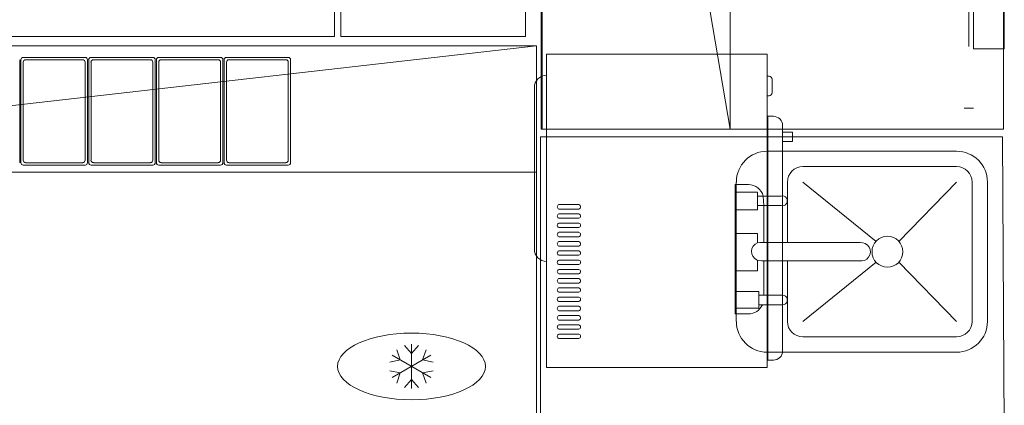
# Model space of a CAD drawing. Header units: millimetres. Extents: x -750 to 72845, y -24282 to 18874.
# Tile 123 of 154: x 67910 to 69512, y 12924 to 13551. Entities that reach past the tile are written whole.
import ezdxf

# ---------------------------------------------------------------- set-up
doc = ezdxf.new("R2010")
doc.units = ezdxf.units.MM
doc.header["$MEASUREMENT"] = 0
doc.layers.add('IRISH HOUSE_HYD AIRPORT_DRAINAGE LAYOUT 1$0$GREY SCALE', color=8, linetype='Continuous')
doc.layers.add('IRISH HOUSE_HYD AIRPORT_DRAINAGE LAYOUT 1$0$GREYSCALE', color=8, linetype='Continuous', lineweight=0)
doc.layers.add('M-MEP-ELPR-EQUIP', color=6, linetype='Continuous', lineweight=20)

# ---------------------------------------------------------------- blocks, each defined once
blk = doc.blocks.new('IRISH HOUSE_HYD AIRPORT_DRAINAGE LAYOUT 1$0$FLOOR PLAN')
at = {"layer": 'IRISH HOUSE_HYD AIRPORT_DRAINAGE LAYOUT 1$0$GREYSCALE', "color": 8, "lineweight": 0}
for p, q in [((18758.8, 13373.1), (18758.8, 15177.4)), ((19066.1, 13373.1), (18760.3, 15177.4)), ((18760.3, 13373.1), (18760.3, 15177.4)), ((19066.1, 15177.4), (19066.1, 13373.1)), ((19510.7, 15177.4), (19510.7, 13373.1)), ((18432.6, 13523.6, 4524.1), (18432.6, 15166.8, 4524.1)), ((18733.3, 13523.6, 4524.1), (18733.3, 15166.8, 4524.1)), ((19454.4, 13507.5), (19454.4, 13926.1)), ((19461.9, 13929.8), (19461.9, 13503.8)), ((19512.1, 13503.8), (19512.1, 13929.8)), ((18422.5, 13824.3, 4524.1), (18422.5, 13523.6, 4524.1)), ((16947.6, 13523.6, 4524.1), (18422.5, 13523.6, 4524.1)), ((18432.6, 13523.6, 4524.1), (18733.3, 13523.6, 4524.1)), ((16946.6, 13508.8), (18750.9, 13508.8)), ((18750.9, 13508.8), (16946.6, 13303.3)), ((18750.9, 13508.8), (18750.9, 12858.8)), ((18016.7, 13489.6), (17916.1, 13489.6)), ((18016.7, 13489.6), (17916.1, 13489.6)), ((18126.9, 13489.6), (18026.3, 13489.6)), ((18126.9, 13489.6), (18026.3, 13489.6)), ((18136.5, 13489.6), (18237.1, 13489.6)), ((18136.5, 13489.6), (18237.1, 13489.6)), ((18246.7, 13489.6), (18347.3, 13489.6)), ((18246.7, 13489.6), (18347.3, 13489.6)), ((19126.5, 13494.9, 4465), (18767.6, 13494.9, 4465)), ((18767.6, 13484.9, 4465), (18767.6, 13494.9, 4465)), ((19126.5, 13494.9, 4465), (19126.5, 13484.9, 4465)), ((19461.9, 13503.8), (19512.1, 13503.8)), ((17910.3, 13318.5), (17910.3, 13485.8)), ((17910.3, 13318.5), (17910.3, 13485.8)), ((17912.3, 13485.8), (17912.3, 13318.5)), ((17912.3, 13485.8), (17912.3, 13318.5)), ((17916.1, 13482), (17916.1, 13322.4)), ((17916.1, 13482), (17916.1, 13322.4)), ((18012.8, 13485.8), (17919.9, 13485.8)), ((18012.8, 13485.8), (17919.9, 13485.8)), ((18016.7, 13322.4), (18016.7, 13482)), ((18016.7, 13322.4), (18016.7, 13482)), ((18020.5, 13318.5), (18020.5, 13485.8)), ((18020.5, 13318.5), (18020.5, 13485.8)), ((18022.5, 13485.8), (18022.5, 13318.5)), ((18022.5, 13485.8), (18022.5, 13318.5)), ((18026.3, 13482), (18026.3, 13322.4)), ((18026.3, 13482), (18026.3, 13322.4)), ((18123.1, 13485.8), (18030.1, 13485.8)), ((18123.1, 13485.8), (18030.1, 13485.8)), ((18126.9, 13322.4), (18126.9, 13482)), ((18126.9, 13322.4), (18126.9, 13482)), ((18130.7, 13318.5), (18130.7, 13485.8)), ((18130.7, 13318.5), (18130.7, 13485.8)), ((18132.7, 13318.5), (18132.7, 13485.8)), ((18132.7, 13318.5), (18132.7, 13485.8)), ((18136.5, 13322.4), (18136.5, 13482)), ((18136.5, 13322.4), (18136.5, 13482)), ((18140.3, 13485.8), (18233.3, 13485.8)), ((18140.3, 13485.8), (18233.3, 13485.8)), ((18237.1, 13482), (18237.1, 13322.4)), ((18237.1, 13482), (18237.1, 13322.4)), ((18240.9, 13485.8), (18240.9, 13318.5)), ((18240.9, 13485.8), (18240.9, 13318.5)), ((18242.9, 13318.5), (18242.9, 13485.8)), ((18242.9, 13318.5), (18242.9, 13485.8)), ((18246.7, 13322.4), (18246.7, 13482)), ((18246.7, 13322.4), (18246.7, 13482)), ((18250.6, 13485.8), (18343.5, 13485.8)), ((18250.6, 13485.8), (18343.5, 13485.8)), ((18347.3, 13482), (18347.3, 13322.4)), ((18347.3, 13482), (18347.3, 13322.4)), ((18351.1, 13485.8), (18351.1, 13318.5)), ((18351.1, 13485.8), (18351.1, 13318.5)), ((18767.6, 12995.7, 4465), (18767.6, 13484.9, 4465)), ((19126.5, 13484.9, 4465), (19126.5, 12995.7, 4465)), ((19126.5, 13459.1, 4465), (19129.5, 13459.1, 4465)), ((18747.6, 13440.7, 4465), (18747.6, 13178, 4465)), ((19134.5, 13454.1, 4465), (19134.5, 13432.2, 4465)), ((19126.5, 13427.2, 4465), (19129.5, 13427.2, 4465)), ((19127.5, 13394.1, 4465), (19127.5, 12997.5, 4465)), ((19127.5, 13394.1, 4465), (19136.5, 13394.1, 4465)), ((19446.9, 13407.2), (19461.9, 13407.2)), ((19151.5, 13012.6, 4465), (19151.5, 13379, 4465)), ((18757.4, 13360.6, 4524.1), (18757.4, 12864.4, 4524.1)), ((19509.1, 13360.6, 4524.1), (18757.4, 13360.6, 4524.1)), ((19510.7, 13373.1), (18758.8, 13373.1)), ((19126.5, 13367.3, 4465), (19127.5, 13367.3, 4465)), ((19151.5, 13368.4, 4465), (19152.5, 13368.4, 4465)), ((19152.5, 13368.4, 4465), (19167.6, 13368.4, 4465)), ((19167.6, 13353, 4465), (19167.6, 13368.4, 4465)), ((19512.2, 12864.4, 4524.1), (19509.1, 13360.6, 4524.1)), ((19151.5, 13353, 4465), (19152.5, 13353, 4465)), ((19167.6, 13353, 4465), (19152.5, 13353, 4465)), ((19434.7, 13337.1), (19126.4, 13337.1)), ((19434.7, 13337.1), (19126.4, 13337.1)), ((19434.7, 13337.1), (19126.4, 13337.1)), ((19434.7, 13337.1), (19126.4, 13337.1)), ((19434.7, 13337.1), (19126.4, 13337.1)), ((19434.7, 13337.1), (19126.4, 13337.1)), ((19434.7, 13337.1), (19126.4, 13337.1)), ((19434.7, 13337.1), (19126.4, 13337.1)), ((17916.1, 13314.7), (18016.7, 13314.7)), ((17916.1, 13314.7), (18016.7, 13314.7)), ((17919.9, 13318.5), (18012.8, 13318.5)), ((17919.9, 13318.5), (18012.8, 13318.5)), ((18026.3, 13314.7), (18126.9, 13314.7)), ((18026.3, 13314.7), (18126.9, 13314.7)), ((18030.1, 13318.5), (18123.1, 13318.5)), ((18030.1, 13318.5), (18123.1, 13318.5)), ((18237.1, 13314.7), (18136.5, 13314.7)), ((18237.1, 13314.7), (18136.5, 13314.7)), ((18233.3, 13318.5), (18140.3, 13318.5)), ((18233.3, 13318.5), (18140.3, 13318.5)), ((18347.3, 13314.7), (18246.7, 13314.7)), ((18347.3, 13314.7), (18246.7, 13314.7)), ((18343.5, 13318.5), (18250.6, 13318.5)), ((18343.5, 13318.5), (18250.6, 13318.5)), ((18750.9, 13303.3), (16946.6, 13303.3)), ((19434.7, 13312.1), (19184.5, 13312.1)), ((19434.7, 13312.1), (19184.5, 13312.1)), ((19434.7, 13312.1), (19184.5, 13312.1)), ((19434.7, 13312.1), (19184.5, 13312.1)), ((19434.7, 13312.1), (19184.5, 13312.1)), ((19434.7, 13312.1), (19184.5, 13312.1)), ((19434.7, 13312.1), (19184.5, 13312.1)), ((19434.7, 13312.1), (19184.5, 13312.1)), ((19074.4, 13072.7), (19074.4, 13283)), ((19074.4, 13283), (19095.8, 13283)), ((19074.4, 13072.7), (19074.4, 13283)), ((19074.4, 13283), (19095.8, 13283)), ((19074.4, 13072.7), (19074.4, 13283)), ((19074.4, 13283), (19095.8, 13283)), ((19074.4, 13072.7), (19074.4, 13283)), ((19074.4, 13283), (19095.8, 13283)), ((19074.4, 13072.7), (19074.4, 13283)), ((19074.4, 13283), (19095.8, 13283)), ((19074.4, 13072.7), (19074.4, 13283)), ((19074.4, 13283), (19095.8, 13283)), ((19074.4, 13072.7), (19074.4, 13283)), ((19074.4, 13283), (19095.8, 13283)), ((19074.4, 13072.7), (19074.4, 13283)), ((19074.4, 13283), (19095.8, 13283)), ((19076.2, 13287), (19076.2, 13060.5)), ((19076.2, 13287), (19076.2, 13060.5)), ((19076.2, 13287), (19076.2, 13060.5)), ((19076.2, 13287), (19076.2, 13060.5)), ((19076.2, 13287), (19076.2, 13060.5)), ((19076.2, 13287), (19076.2, 13060.5)), ((19076.2, 13287), (19076.2, 13060.5)), ((19076.2, 13287), (19076.2, 13060.5)), ((19159.4, 13287), (19159.4, 13188.7)), ((19159.4, 13287), (19159.4, 13188.7)), ((19159.4, 13287), (19159.4, 13188.7)), ((19159.4, 13287), (19159.4, 13188.7)), ((19159.4, 13287), (19159.4, 13188.7)), ((19159.4, 13287), (19159.4, 13188.7)), ((19159.4, 13287), (19159.4, 13188.7)), ((19159.4, 13287), (19159.4, 13188.7)), ((19303.6, 13190.6), (19184.5, 13287)), ((19303.6, 13190.6), (19184.5, 13287)), ((19303.6, 13190.6), (19184.5, 13287)), ((19303.6, 13190.6), (19184.5, 13287)), ((19303.6, 13190.6), (19184.5, 13287)), ((19303.6, 13190.6), (19184.5, 13287)), ((19303.6, 13190.6), (19184.5, 13287)), ((19303.6, 13190.6), (19184.5, 13287)), ((19434.7, 13287), (19340.7, 13190.6)), ((19434.7, 13287), (19340.7, 13190.6)), ((19434.7, 13287), (19340.7, 13190.6)), ((19434.7, 13287), (19340.7, 13190.6)), ((19434.7, 13287), (19340.7, 13190.6)), ((19434.7, 13287), (19340.7, 13190.6)), ((19434.7, 13287), (19340.7, 13190.6)), ((19434.7, 13287), (19340.7, 13190.6)), ((19459.8, 13060.5), (19459.8, 13287)), ((19459.8, 13060.5), (19459.8, 13287)), ((19459.8, 13060.5), (19459.8, 13287)), ((19459.8, 13060.5), (19459.8, 13287)), ((19459.8, 13060.5), (19459.8, 13287)), ((19459.8, 13060.5), (19459.8, 13287)), ((19459.8, 13060.5), (19459.8, 13287)), ((19459.8, 13060.5), (19459.8, 13287)), ((19484.8, 13060.5), (19484.8, 13287)), ((19484.8, 13060.5), (19484.8, 13287)), ((19484.8, 13060.5), (19484.8, 13287)), ((19484.8, 13060.5), (19484.8, 13287)), ((19484.8, 13060.5), (19484.8, 13287)), ((19484.8, 13060.5), (19484.8, 13287)), ((19484.8, 13060.5), (19484.8, 13287)), ((19484.8, 13060.5), (19484.8, 13287)), ((19075.2, 13242), (19075.2, 13270.4)), ((19075.2, 13270.4), (19110.7, 13270.4)), ((19075.2, 13242), (19075.2, 13270.4)), ((19075.2, 13270.4), (19110.7, 13270.4)), ((19075.2, 13242), (19075.2, 13270.4)), ((19075.2, 13270.4), (19110.7, 13270.4)), ((19075.2, 13242), (19075.2, 13270.4)), ((19075.2, 13270.4), (19110.7, 13270.4)), ((19075.2, 13242), (19075.2, 13270.4)), ((19075.2, 13270.4), (19110.7, 13270.4)), ((19075.2, 13242), (19075.2, 13270.4)), ((19075.2, 13270.4), (19110.7, 13270.4)), ((19075.2, 13242), (19075.2, 13270.4)), ((19075.2, 13270.4), (19110.7, 13270.4)), ((19075.2, 13242), (19075.2, 13270.4)), ((19075.2, 13270.4), (19110.7, 13270.4)), ((19110.7, 13270.4), (19110.7, 13242)), ((19110.7, 13270.4), (19110.7, 13242)), ((19110.7, 13270.4), (19110.7, 13242)), ((19110.7, 13270.4), (19110.7, 13242)), ((19110.7, 13270.4), (19110.7, 13242)), ((19110.7, 13270.4), (19110.7, 13242)), ((19110.7, 13270.4), (19110.7, 13242)), ((19110.7, 13270.4), (19110.7, 13242)), ((18787.4, 13250.4, 4465), (18820.2, 13250.4, 4465)), ((19149.2, 13264.3), (19110.7, 13264.3)), ((19149.2, 13264.3), (19110.7, 13264.3)), ((19149.2, 13248.8), (19110.7, 13248.8)), ((19149.2, 13248.8), (19110.7, 13248.8)), ((19149.2, 13248.8), (19110.7, 13248.8)), ((19149.2, 13248.8), (19110.7, 13248.8)), ((19149.2, 13248.8), (19110.7, 13248.8)), ((19149.2, 13248.8), (19110.7, 13248.8)), ((19149.2, 13248.8), (19110.7, 13248.8)), ((19149.2, 13248.8), (19110.7, 13248.8)), ((19120.1, 13264.3), (19120.9, 13248.8)), ((19120.1, 13264.3), (19120.9, 13248.8)), ((19120.9, 13248.8), (19120.9, 13188.7)), ((19120.9, 13248.8), (19120.9, 13188.7)), ((19120.9, 13248.8), (19120.9, 13188.7)), ((19120.9, 13248.8), (19120.9, 13188.7)), ((19120.9, 13248.8), (19120.9, 13188.7)), ((19120.9, 13248.8), (19120.9, 13188.7)), ((19120.9, 13248.8), (19120.9, 13188.7)), ((19120.9, 13248.8), (19120.9, 13188.7)), ((18820.2, 13243.1, 4465), (18787.4, 13243.1, 4465)), ((18787.4, 13235.3, 4465), (18820.2, 13235.3, 4465)), ((19110.7, 13242), (19075.2, 13242)), ((19110.7, 13242), (19075.2, 13242)), ((19110.7, 13242), (19075.2, 13242)), ((19110.7, 13242), (19075.2, 13242)), ((19110.7, 13242), (19075.2, 13242)), ((19110.7, 13242), (19075.2, 13242)), ((19110.7, 13242), (19075.2, 13242)), ((19110.7, 13242), (19075.2, 13242)), ((18820.2, 13228.1, 4465), (18787.4, 13228.1, 4465)), ((18787.4, 13220.3, 4465), (18820.2, 13220.3, 4465)), ((18820.2, 13213.1, 4465), (18787.4, 13213.1, 4465)), ((18787.4, 13205.3, 4465), (18820.2, 13205.3, 4465)), ((19074.4, 13142.8), (19074.4, 13203.5)), ((19074.4, 13203.5), (19110.7, 13203.5)), ((19074.4, 13142.8), (19074.4, 13203.5)), ((19074.4, 13203.5), (19110.7, 13203.5)), ((19074.4, 13142.8), (19074.4, 13203.5)), ((19074.4, 13203.5), (19110.7, 13203.5)), ((19074.4, 13142.8), (19074.4, 13203.5)), ((19074.4, 13203.5), (19110.7, 13203.5)), ((19074.4, 13142.8), (19074.4, 13203.5)), ((19074.4, 13203.5), (19110.7, 13203.5)), ((19074.4, 13142.8), (19074.4, 13203.5)), ((19074.4, 13203.5), (19110.7, 13203.5)), ((19074.4, 13142.8), (19074.4, 13203.5)), ((19074.4, 13203.5), (19110.7, 13203.5)), ((19074.4, 13142.8), (19074.4, 13203.5)), ((19074.4, 13203.5), (19110.7, 13203.5)), ((19110.7, 13203.5), (19110.7, 13188.1)), ((19110.7, 13203.5), (19110.7, 13188.1)), ((19110.7, 13203.5), (19110.7, 13188.1)), ((19110.7, 13203.5), (19110.7, 13188.1)), ((19110.7, 13203.5), (19110.7, 13188.1)), ((19110.7, 13203.5), (19110.7, 13188.1)), ((19110.7, 13203.5), (19110.7, 13188.1)), ((19110.7, 13203.5), (19110.7, 13188.1)), ((18820.2, 13198, 4465), (18787.4, 13198, 4465)), ((18787.4, 13190.2, 4465), (18820.2, 13190.2, 4465)), ((19277.6, 13188.7), (19117.8, 13188.7)), ((19277.6, 13188.7), (19117.8, 13188.7)), ((19277.6, 13188.7), (19117.8, 13188.7)), ((19277.6, 13188.7), (19117.8, 13188.7)), ((19277.6, 13188.7), (19117.8, 13188.7)), ((19277.6, 13188.7), (19117.8, 13188.7)), ((19277.6, 13188.7), (19117.8, 13188.7)), ((19277.6, 13188.7), (19117.8, 13188.7)), ((18820.2, 13183, 4465), (18787.4, 13183, 4465)), ((18787.4, 13175.2, 4465), (18820.2, 13175.2, 4465)), ((18820.2, 13168, 4465), (18787.4, 13168, 4465)), ((18787.4, 13160.1, 4465), (18820.2, 13160.1, 4465)), ((18820.2, 13152.9, 4465), (18787.4, 13152.9, 4465)), ((19110.7, 13159.9), (19110.7, 13142.8)), ((19110.7, 13159.9), (19110.7, 13142.8)), ((19110.7, 13159.9), (19110.7, 13142.8)), ((19110.7, 13159.9), (19110.7, 13142.8)), ((19110.7, 13159.9), (19110.7, 13142.8)), ((19110.7, 13159.9), (19110.7, 13142.8)), ((19110.7, 13159.9), (19110.7, 13142.8)), ((19110.7, 13159.9), (19110.7, 13142.8)), ((19117.5, 13159), (19276.1, 13159)), ((19117.5, 13159), (19276.1, 13159)), ((19117.5, 13159), (19276.1, 13159)), ((19117.5, 13159), (19276.1, 13159)), ((19117.5, 13159), (19276.1, 13159)), ((19117.5, 13159), (19276.1, 13159)), ((19117.5, 13159), (19276.1, 13159)), ((19117.5, 13159), (19276.1, 13159)), ((19120.9, 13159), (19120.9, 13103)), ((19120.9, 13159), (19120.9, 13103)), ((19120.9, 13159), (19120.9, 13103)), ((19120.9, 13159), (19120.9, 13103)), ((19120.9, 13159), (19120.9, 13103)), ((19120.9, 13159), (19120.9, 13103)), ((19120.9, 13159), (19120.9, 13103)), ((19120.9, 13159), (19120.9, 13103)), ((19159.4, 13159), (19159.4, 13060.5)), ((19159.4, 13159), (19159.4, 13060.5)), ((19159.4, 13159), (19159.4, 13060.5)), ((19159.4, 13159), (19159.4, 13060.5)), ((19159.4, 13159), (19159.4, 13060.5)), ((19159.4, 13159), (19159.4, 13060.5)), ((19159.4, 13159), (19159.4, 13060.5)), ((19159.4, 13159), (19159.4, 13060.5)), ((19303.6, 13156.9), (19184.5, 13060.5)), ((19303.6, 13156.9), (19184.5, 13060.5)), ((19303.6, 13156.9), (19184.5, 13060.5)), ((19303.6, 13156.9), (19184.5, 13060.5)), ((19303.6, 13156.9), (19184.5, 13060.5)), ((19303.6, 13156.9), (19184.5, 13060.5)), ((19303.6, 13156.9), (19184.5, 13060.5)), ((19303.6, 13156.9), (19184.5, 13060.5)), ((19434.7, 13060.5), (19340.7, 13156.9)), ((19434.7, 13060.5), (19340.7, 13156.9)), ((19434.7, 13060.5), (19340.7, 13156.9)), ((19434.7, 13060.5), (19340.7, 13156.9)), ((19434.7, 13060.5), (19340.7, 13156.9)), ((19434.7, 13060.5), (19340.7, 13156.9)), ((19434.7, 13060.5), (19340.7, 13156.9)), ((19434.7, 13060.5), (19340.7, 13156.9)), ((18787.4, 13145.1, 4465), (18820.2, 13145.1, 4465)), ((18820.2, 13137.9, 4465), (18787.4, 13137.9, 4465)), ((19110.7, 13142.8), (19074.4, 13142.8)), ((19110.7, 13142.8), (19074.4, 13142.8)), ((19110.7, 13142.8), (19074.4, 13142.8)), ((19110.7, 13142.8), (19074.4, 13142.8)), ((19110.7, 13142.8), (19074.4, 13142.8)), ((19110.7, 13142.8), (19074.4, 13142.8)), ((19110.7, 13142.8), (19074.4, 13142.8)), ((19110.7, 13142.8), (19074.4, 13142.8)), ((18787.4, 13130.1, 4465), (18820.2, 13130.1, 4465)), ((18820.2, 13122.8, 4465), (18787.4, 13122.8, 4465)), ((18787.4, 13115, 4465), (18820.2, 13115, 4465)), ((18820.2, 13107.8, 4465), (18787.4, 13107.8, 4465)), ((19075.2, 13082.2), (19075.2, 13109)), ((19075.2, 13109), (19113, 13109)), ((19075.2, 13082.2), (19075.2, 13109)), ((19075.2, 13109), (19113, 13109)), ((19075.2, 13082.2), (19075.2, 13109)), ((19075.2, 13109), (19113, 13109)), ((19075.2, 13082.2), (19075.2, 13109)), ((19075.2, 13109), (19113, 13109)), ((19075.2, 13082.2), (19075.2, 13109)), ((19075.2, 13109), (19113, 13109)), ((19075.2, 13082.2), (19075.2, 13109)), ((19075.2, 13109), (19113, 13109)), ((19075.2, 13082.2), (19075.2, 13109)), ((19075.2, 13109), (19113, 13109)), ((19075.2, 13082.2), (19075.2, 13109)), ((19075.2, 13109), (19113, 13109)), ((19113, 13109), (19113, 13082.2)), ((19113, 13109), (19113, 13082.2)), ((19113, 13109), (19113, 13082.2)), ((19113, 13109), (19113, 13082.2)), ((19113, 13109), (19113, 13082.2)), ((19113, 13109), (19113, 13082.2)), ((19113, 13109), (19113, 13082.2)), ((19113, 13109), (19113, 13082.2)), ((18787.4, 13100, 4465), (18820.2, 13100, 4465)), ((18820.2, 13092.8, 4465), (18787.4, 13092.8, 4465)), ((19113, 13103), (19149.2, 13103)), ((19113, 13103), (19149.2, 13103)), ((19113, 13103), (19149.2, 13103)), ((19113, 13103), (19149.2, 13103)), ((19113, 13103), (19149.2, 13103)), ((19113, 13103), (19149.2, 13103)), ((19113, 13103), (19149.2, 13103)), ((19113, 13103), (19149.2, 13103)), ((18787.4, 13085, 4465), (18820.2, 13085, 4465)), ((18820.2, 13077.7, 4465), (18787.4, 13077.7, 4465)), ((19095.8, 13072.7), (19074.4, 13072.7)), ((19095.8, 13072.7), (19074.4, 13072.7)), ((19095.8, 13072.7), (19074.4, 13072.7)), ((19095.8, 13072.7), (19074.4, 13072.7)), ((19095.8, 13072.7), (19074.4, 13072.7)), ((19095.8, 13072.7), (19074.4, 13072.7)), ((19095.8, 13072.7), (19074.4, 13072.7)), ((19095.8, 13072.7), (19074.4, 13072.7)), ((19113, 13082.2), (19075.2, 13082.2)), ((19113, 13082.2), (19075.2, 13082.2)), ((19113, 13082.2), (19075.2, 13082.2)), ((19113, 13082.2), (19075.2, 13082.2)), ((19113, 13082.2), (19075.2, 13082.2)), ((19113, 13082.2), (19075.2, 13082.2)), ((19113, 13082.2), (19075.2, 13082.2)), ((19113, 13082.2), (19075.2, 13082.2)), ((19149.2, 13087.4), (19113, 13087.4)), ((19149.2, 13087.4), (19113, 13087.4)), ((19149.2, 13087.4), (19113, 13087.4)), ((19149.2, 13087.4), (19113, 13087.4)), ((19149.2, 13087.4), (19113, 13087.4)), ((19149.2, 13087.4), (19113, 13087.4)), ((19149.2, 13087.4), (19113, 13087.4)), ((19149.2, 13087.4), (19113, 13087.4)), ((18787.4, 13069.9, 4465), (18820.2, 13069.9, 4465)), ((18820.2, 13062.7, 4465), (18787.4, 13062.7, 4465)), ((18787.4, 13054.9, 4465), (18820.2, 13054.9, 4465)), ((18820.2, 13047.7, 4465), (18787.4, 13047.7, 4465)), ((18787.4, 13039.9, 4465), (18820.2, 13039.9, 4465)), ((18820.2, 13032.6, 4465), (18787.4, 13032.6, 4465)), ((19126.5, 13024.3, 4465), (19127.5, 13024.3, 4465)), ((19184.5, 13035.4), (19434.7, 13035.4)), ((19184.5, 13035.4), (19434.7, 13035.4)), ((19184.5, 13035.4), (19434.7, 13035.4)), ((19184.5, 13035.4), (19434.7, 13035.4)), ((19184.5, 13035.4), (19434.7, 13035.4)), ((19184.5, 13035.4), (19434.7, 13035.4)), ((19184.5, 13035.4), (19434.7, 13035.4)), ((19184.5, 13035.4), (19434.7, 13035.4)), ((19126.4, 13010.4), (19434.7, 13010.4)), ((19126.4, 13010.4), (19434.7, 13010.4)), ((19126.4, 13010.4), (19434.7, 13010.4)), ((19126.4, 13010.4), (19434.7, 13010.4)), ((19126.4, 13010.4), (19434.7, 13010.4)), ((19126.4, 13010.4), (19434.7, 13010.4)), ((19126.4, 13010.4), (19434.7, 13010.4)), ((19126.4, 13010.4), (19434.7, 13010.4)), ((18767.6, 12985.7, 4465), (18767.6, 12995.7, 4465)), ((19126.5, 12995.7, 4465), (19126.5, 12985.7, 4465)), ((19127.5, 12997.5, 4465), (19136.5, 12997.5, 4465)), ((18767.6, 12985.7, 4465), (19126.5, 12985.7, 4465))]:
    blk.add_line(p, q, dxfattribs=at)
at = {"layer": 'IRISH HOUSE_HYD AIRPORT_DRAINAGE LAYOUT 1$0$GREYSCALE', "color": 8, "lineweight": 0, "ltscale": 700}
for p, q in [((18529.5, 12997.8, -661.6), (18523.8, 13014.3, -661.6)), ((18529.5, 12997.8, -661.6), (18523.8, 13014.3, -661.6)), ((18547.7, 13008.3, -661.6), (18536.2, 13021.5, -661.6)), ((18547.7, 13008.3, -661.6), (18536.2, 13021.5, -661.6)), ((18547.7, 12951.2, -661.6), (18547.7, 13023.3, -661.6)), ((18547.7, 12951.2, -661.6), (18547.7, 13023.3, -661.6)), ((18547.7, 13008.3, -661.6), (18559.2, 13021.5, -661.6)), ((18547.7, 13008.3, -661.6), (18559.2, 13021.5, -661.6)), ((18565.9, 12997.8, -661.6), (18571.6, 13014.3, -661.6)), ((18565.9, 12997.8, -661.6), (18571.6, 13014.3, -661.6)), ((18529.5, 12997.8, -661.6), (18512.3, 12994.4, -661.6)), ((18529.5, 12997.8, -661.6), (18512.3, 12994.4, -661.6)), ((18516.5, 12969.2, -661.6), (18579, 13005.3, -661.6)), ((18516.5, 13005.3, -661.6), (18579, 12969.2, -661.6)), ((18516.5, 12969.2, -661.6), (18579, 13005.3, -661.6)), ((18516.5, 13005.3, -661.6), (18579, 12969.2, -661.6)), ((18565.9, 12997.8, -661.6), (18583.1, 12994.4, -661.6)), ((18565.9, 12997.8, -661.6), (18583.1, 12994.4, -661.6)), ((18529.5, 12976.7, -661.6), (18512.3, 12980.1, -661.6)), ((18529.5, 12976.7, -661.6), (18512.3, 12980.1, -661.6)), ((18529.5, 12976.7, -661.6), (18523.8, 12960.2, -661.6)), ((18529.5, 12976.7, -661.6), (18523.8, 12960.2, -661.6)), ((18565.9, 12976.7, -661.6), (18583.1, 12980.1, -661.6)), ((18565.9, 12976.7, -661.6), (18583.1, 12980.1, -661.6)), ((18565.9, 12976.7, -661.6), (18571.6, 12960.2, -661.6)), ((18565.9, 12976.7, -661.6), (18571.6, 12960.2, -661.6)), ((18547.7, 12966.2, -661.6), (18536.2, 12953, -661.6)), ((18547.7, 12966.2, -661.6), (18536.2, 12953, -661.6)), ((18547.7, 12966.2, -661.6), (18559.2, 12953, -661.6)), ((18547.7, 12966.2, -661.6), (18559.2, 12953, -661.6))]:
    blk.add_line(p, q, dxfattribs=at)
at = {"layer": 'IRISH HOUSE_HYD AIRPORT_DRAINAGE LAYOUT 1$0$GREYSCALE', "color": 8, "lineweight": 0}
blk.add_circle((19322.1, 13173.7), 25.1, dxfattribs=at)
blk.add_circle((19322.1, 13173.7), 25.1, dxfattribs=at)
blk.add_circle((19322.1, 13173.7), 25.1, dxfattribs=at)
blk.add_circle((19322.1, 13173.7), 25.1, dxfattribs=at)
blk.add_circle((19322.1, 13173.7), 25.1, dxfattribs=at)
blk.add_circle((19322.1, 13173.7), 25.1, dxfattribs=at)
blk.add_circle((19322.1, 13173.7), 25.1, dxfattribs=at)
blk.add_circle((19322.1, 13173.7), 25.1, dxfattribs=at)
for centre, radius, start, end in [((17916.1, 13485.8), 3.82, 90, 180), ((17916.1, 13485.8), 3.82, 90, 180), ((18016.7, 13485.8), 3.82, 360, 90), ((18016.7, 13485.8), 3.82, 360, 90), ((18026.3, 13485.8), 3.82, 90, 180), ((18026.3, 13485.8), 3.82, 90, 180), ((18126.9, 13485.8), 3.82, 0, 90), ((18126.9, 13485.8), 3.82, 0, 90), ((18136.5, 13485.8), 3.82, 90, 180), ((18136.5, 13485.8), 3.82, 90, 180), ((18237.1, 13485.8), 3.82, 0, 90), ((18237.1, 13485.8), 3.82, 0, 90), ((18246.7, 13485.8), 3.82, 90, 180), ((18246.7, 13485.8), 3.82, 90, 180), ((18347.3, 13485.8), 3.82, 360, 90), ((18347.3, 13485.8), 3.82, 360, 90), ((17919.9, 13482), 3.82, 90, 180), ((17919.9, 13482), 3.82, 90, 180), ((18012.8, 13482), 3.82, 0, 90), ((18012.8, 13482), 3.82, 0, 90), ((18030.1, 13482), 3.82, 90, 180), ((18030.1, 13482), 3.82, 90, 180), ((18123.1, 13482), 3.82, 0, 90), ((18123.1, 13482), 3.82, 0, 90), ((18140.3, 13482), 3.82, 90, 180), ((18140.3, 13482), 3.82, 90, 180), ((18233.3, 13482), 3.82, 360, 90), ((18233.3, 13482), 3.82, 360, 90), ((18250.6, 13482), 3.82, 90, 180), ((18250.6, 13482), 3.82, 90, 180), ((18343.5, 13482), 3.82, 0, 90), ((18343.5, 13482), 3.82, 0, 90), ((18767.6, 13440.7, 4465), 20, 90, 180), ((19129.5, 13454.1, 4465), 5.01, 0, 90), ((19129.5, 13432.2, 4465), 5.01, 270, 0), ((19136.5, 13379, 4465), 15, 0, 90), ((19126.4, 13287), 50.1, 90, 180), ((19126.4, 13287), 50.1, 90, 180), ((19126.4, 13287), 50.1, 90, 180), ((19126.4, 13287), 50.1, 90, 180), ((19126.4, 13287), 50.1, 90, 180), ((19126.4, 13287), 50.1, 90, 180), ((19126.4, 13287), 50.1, 90, 180), ((19126.4, 13287), 50.1, 90, 180), ((19434.7, 13287), 50.1, 0, 90), ((19434.7, 13287), 50.1, 0, 90), ((19434.7, 13287), 50.1, 0, 90), ((19434.7, 13287), 50.1, 0, 90), ((19434.7, 13287), 50.1, 0, 90), ((19434.7, 13287), 50.1, 0, 90), ((19434.7, 13287), 50.1, 0, 90), ((19434.7, 13287), 50.1, 0, 90), ((17916.1, 13318.5), 3.82, 180, 270), ((17916.1, 13318.5), 3.82, 180, 270), ((17919.9, 13322.4), 3.82, 180, 270), ((17919.9, 13322.4), 3.82, 180, 270), ((18012.8, 13322.4), 3.82, 270, 360), ((18012.8, 13322.4), 3.82, 270, 360), ((18016.7, 13318.5), 3.82, 270, 0), ((18016.7, 13318.5), 3.82, 270, 0), ((18026.3, 13318.5), 3.82, 180, 270), ((18026.3, 13318.5), 3.82, 180, 270), ((18030.1, 13322.4), 3.82, 180, 270), ((18030.1, 13322.4), 3.82, 180, 270), ((18123.1, 13322.4), 3.82, 270, 0), ((18123.1, 13322.4), 3.82, 270, 0), ((18126.9, 13318.5), 3.82, 270, 0), ((18126.9, 13318.5), 3.82, 270, 0), ((18136.5, 13318.5), 3.82, 180, 270), ((18136.5, 13318.5), 3.82, 180, 270), ((18140.3, 13322.4), 3.82, 180, 270), ((18140.3, 13322.4), 3.82, 180, 270), ((18233.3, 13322.4), 3.82, 270, 0), ((18233.3, 13322.4), 3.82, 270, 0), ((18237.1, 13318.5), 3.82, 270, 360), ((18237.1, 13318.5), 3.82, 270, 360), ((18246.7, 13318.5), 3.82, 180, 270), ((18246.7, 13318.5), 3.82, 180, 270), ((18250.6, 13322.4), 3.82, 180, 270), ((18250.6, 13322.4), 3.82, 180, 270), ((18343.5, 13322.4), 3.82, 270, 360), ((18343.5, 13322.4), 3.82, 270, 360), ((18347.3, 13318.5), 3.82, 270, 0), ((18347.3, 13318.5), 3.82, 270, 0), ((19184.5, 13287), 25.1, 90, 180), ((19184.5, 13287), 25.1, 90, 180), ((19184.5, 13287), 25.1, 90, 180), ((19184.5, 13287), 25.1, 90, 180), ((19184.5, 13287), 25.1, 90, 180), ((19184.5, 13287), 25.1, 90, 180), ((19184.5, 13287), 25.1, 90, 180), ((19184.5, 13287), 25.1, 90, 180), ((19434.7, 13287), 25.1, 0, 90), ((19434.7, 13287), 25.1, 0, 90), ((19434.7, 13287), 25.1, 0, 90), ((19434.7, 13287), 25.1, 0, 90), ((19434.7, 13287), 25.1, 0, 90), ((19434.7, 13287), 25.1, 0, 90), ((19434.7, 13287), 25.1, 0, 90), ((19434.7, 13287), 25.1, 0, 90), ((19095.8, 13257.9), 25.1, 14.719, 90), ((19095.8, 13257.9), 25.1, 14.719, 90), ((19095.8, 13257.9), 25.1, 14.719, 90), ((19095.8, 13257.9), 25.1, 14.719, 90), ((19095.8, 13257.9), 25.1, 14.719, 90), ((19095.8, 13257.9), 25.1, 14.719, 90), ((19095.8, 13257.9), 25.1, 14.719, 90), ((19095.8, 13257.9), 25.1, 14.719, 90), ((19151.2, 13256.5), 8.02, 255.6134, 104.3866), ((19151.2, 13256.5), 8.02, 255.6134, 104.3866), ((19151.2, 13256.5), 8.02, 255.6134, 104.3866), ((19151.2, 13256.5), 8.02, 255.6134, 104.3866), ((19151.2, 13256.5), 8.02, 255.6134, 104.3866), ((19151.2, 13256.5), 8.02, 255.6134, 104.3866), ((19151.2, 13256.5), 8.02, 255.6134, 104.3866), ((19151.2, 13256.5), 8.02, 255.6134, 104.3866), ((18788.7, 13246.7, 4465), 3.81, 108.7415, 251.2585), ((18818.9, 13246.7, 4465), 3.84, 289.6898, 70.3102), ((18788.7, 13231.7, 4465), 3.81, 108.7415, 251.2585), ((18818.9, 13231.7, 4465), 3.84, 289.6898, 70.3102), ((18788.7, 13216.7, 4465), 3.81, 108.7415, 251.2585), ((18818.9, 13216.7, 4465), 3.84, 289.6898, 70.3102), ((18788.7, 13201.6, 4465), 3.81, 108.7415, 251.2585), ((18818.9, 13201.6, 4465), 3.84, 289.6898, 70.3102), ((18788.7, 13186.6, 4465), 3.81, 108.7415, 251.2585), ((18818.9, 13186.6, 4465), 3.84, 289.6898, 70.3102), ((19115.8, 13174), 15, 77.8667, 276.3738), ((19115.8, 13174), 15, 77.8667, 276.3738), ((19115.8, 13174), 15, 77.8667, 276.3738), ((19115.8, 13174), 15, 77.8667, 276.3738), ((19115.8, 13174), 15, 77.8667, 276.3738), ((19115.8, 13174), 15, 77.8667, 276.3738), ((19115.8, 13174), 15, 77.8667, 276.3738), ((19115.8, 13174), 15, 77.8667, 276.3738), ((19279.3, 13173.7), 15, 257.8667, 96.3738), ((19279.3, 13173.7), 15, 257.8667, 96.3738), ((19279.3, 13173.7), 15, 257.8667, 96.3738), ((19279.3, 13173.7), 15, 257.8667, 96.3738), ((19279.3, 13173.7), 15, 257.8667, 96.3738), ((19279.3, 13173.7), 15, 257.8667, 96.3738), ((19279.3, 13173.7), 15, 257.8667, 96.3738), ((19279.3, 13173.7), 15, 257.8667, 96.3738), ((18767.6, 13178, 4465), 20, 180, 270), ((18788.7, 13171.6, 4465), 3.81, 108.7415, 251.2585), ((18818.9, 13171.6, 4465), 3.84, 289.6898, 70.3102), ((18788.7, 13156.5, 4465), 3.81, 108.7415, 251.2585), ((18818.9, 13156.5, 4465), 3.84, 289.6898, 70.3102), ((18788.7, 13141.5, 4465), 3.81, 108.7415, 251.2585), ((18818.9, 13141.5, 4465), 3.84, 289.6898, 70.3102), ((18788.7, 13126.5, 4465), 3.81, 108.7415, 251.2585), ((18818.9, 13126.5, 4465), 3.84, 289.6898, 70.3102), ((18788.7, 13111.4, 4465), 3.81, 108.7415, 251.2585), ((18818.9, 13111.4, 4465), 3.84, 289.6898, 70.3102), ((18788.7, 13096.4, 4465), 3.81, 108.7415, 251.2585), ((18818.9, 13096.4, 4465), 3.84, 289.6898, 70.3102), ((19151.2, 13095.2), 8.02, 255.6134, 104.3866), ((19151.2, 13095.2), 8.02, 255.6134, 104.3866), ((19151.2, 13095.2), 8.02, 255.6134, 104.3866), ((19151.2, 13095.2), 8.02, 255.6134, 104.3866), ((19151.2, 13095.2), 8.02, 255.6134, 104.3866), ((19151.2, 13095.2), 8.02, 255.6134, 104.3866), ((19151.2, 13095.2), 8.02, 255.6134, 104.3866), ((19151.2, 13095.2), 8.02, 255.6134, 104.3866), ((18788.7, 13081.4, 4465), 3.81, 108.7415, 251.2585), ((18818.9, 13081.4, 4465), 3.84, 289.6898, 70.3102), ((19095.8, 13097.8), 25.1, 270, 335.5597), ((19095.8, 13097.8), 25.1, 270, 335.5597), ((19095.8, 13097.8), 25.1, 270, 335.5597), ((19095.8, 13097.8), 25.1, 270, 335.5597), ((19095.8, 13097.8), 25.1, 270, 335.5597), ((19095.8, 13097.8), 25.1, 270, 335.5597), ((19095.8, 13097.8), 25.1, 270, 335.5597), ((19095.8, 13097.8), 25.1, 270, 335.5597), ((18788.7, 13066.3, 4465), 3.81, 108.7415, 251.2585), ((18818.9, 13066.3, 4465), 3.84, 289.6898, 70.3102), ((19126.4, 13060.5), 50.1, 180, 270), ((19126.4, 13060.5), 50.1, 180, 270), ((19126.4, 13060.5), 50.1, 180, 270), ((19126.4, 13060.5), 50.1, 180, 270), ((19126.4, 13060.5), 50.1, 180, 270), ((19126.4, 13060.5), 50.1, 180, 270), ((19126.4, 13060.5), 50.1, 180, 270), ((19126.4, 13060.5), 50.1, 180, 270), ((19184.5, 13060.5), 25.1, 180, 270), ((19184.5, 13060.5), 25.1, 180, 270), ((19184.5, 13060.5), 25.1, 180, 270), ((19184.5, 13060.5), 25.1, 180, 270), ((19184.5, 13060.5), 25.1, 180, 270), ((19184.5, 13060.5), 25.1, 180, 270), ((19184.5, 13060.5), 25.1, 180, 270), ((19184.5, 13060.5), 25.1, 180, 270), ((19434.7, 13060.5), 50.1, 270, 360), ((19434.7, 13060.5), 25.1, 270, 360), ((19434.7, 13060.5), 50.1, 270, 360), ((19434.7, 13060.5), 25.1, 270, 360), ((19434.7, 13060.5), 50.1, 270, 360), ((19434.7, 13060.5), 25.1, 270, 360), ((19434.7, 13060.5), 50.1, 270, 360), ((19434.7, 13060.5), 25.1, 270, 360), ((19434.7, 13060.5), 50.1, 270, 360), ((19434.7, 13060.5), 25.1, 270, 360), ((19434.7, 13060.5), 50.1, 270, 360), ((19434.7, 13060.5), 25.1, 270, 360), ((19434.7, 13060.5), 50.1, 270, 360), ((19434.7, 13060.5), 25.1, 270, 360), ((19434.7, 13060.5), 50.1, 270, 360), ((19434.7, 13060.5), 25.1, 270, 360), ((18788.7, 13051.3, 4465), 3.81, 108.7415, 251.2585), ((18818.9, 13051.3, 4465), 3.84, 289.6898, 70.3102), ((18788.7, 13036.2, 4465), 3.81, 108.7415, 251.2585), ((18818.9, 13036.2, 4465), 3.84, 289.6898, 70.3102), ((19136.5, 13012.6, 4465), 15, 270, 0)]:
    blk.add_arc(centre, radius, start, end, dxfattribs=at)
at = {"layer": 'IRISH HOUSE_HYD AIRPORT_DRAINAGE LAYOUT 1$0$GREYSCALE', "color": 8, "lineweight": 0, "ltscale": 700}
blk.add_ellipse((18547.7, 12987.3, -661.6), major_axis=(-120.3, 0), ratio=0.45, dxfattribs=at)
blk.add_ellipse((18547.7, 12987.3, -661.6), major_axis=(-120.3, 0), ratio=0.45, dxfattribs=at)
blk = doc.blocks.new('IRISH HOUSE_HYD AIRPORT_DRAINAGE LAYOUT 1')
at = {"layer": 'IRISH HOUSE_HYD AIRPORT_DRAINAGE LAYOUT 1$0$GREY SCALE'}
blk.add_blockref('IRISH HOUSE_HYD AIRPORT_DRAINAGE LAYOUT 1$0$FLOOR PLAN', (0, 0), dxfattribs=at)

msp = doc.modelspace()

# ---------------------------------------------------------------- block references
at = {"layer": 'M-MEP-ELPR-EQUIP'}
msp.add_blockref('IRISH HOUSE_HYD AIRPORT_DRAINAGE LAYOUT 1', (50000, 0), dxfattribs=at)

doc.saveas('drawing.dxf')
